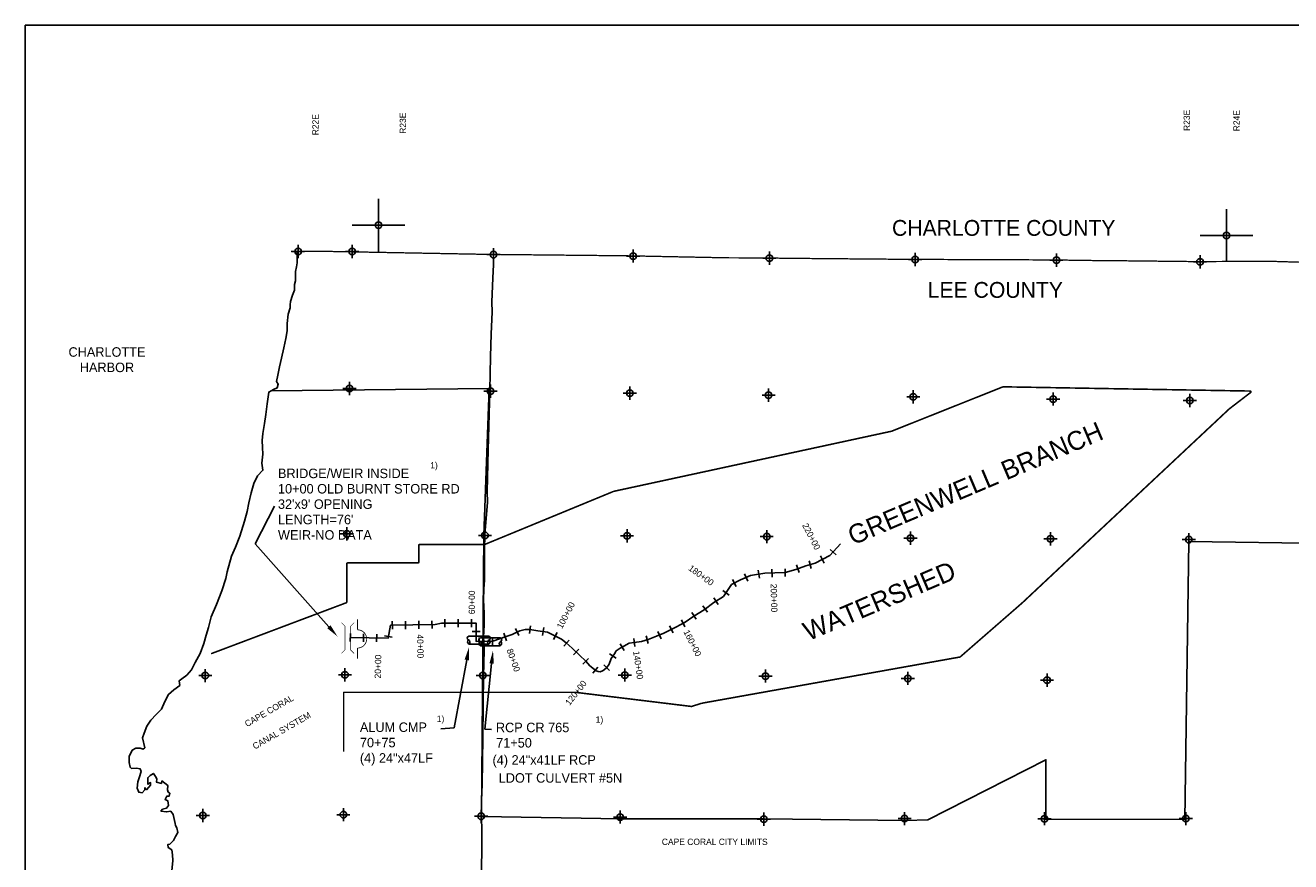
# Model space of a CAD drawing. Extents: x 143393 to 239393, y 823711 to 895505.
# Tile 2 of 3: x 143393 to 191358, y 863790 to 895505. Entities that reach past the tile are written whole.
import ezdxf
from ezdxf.enums import TextEntityAlignment as Align

# ---------------------------------------------------------------- set-up
doc = ezdxf.new("R2010")
doc.units = 0
doc.header["$LTSCALE"] = 800
doc.header["$PDMODE"] = 34
doc.header["$PDSIZE"] = 250
for name, pattern in [('DASHED', [0]), ('PHANTOM', [0]), ('STREAM', [0])]:
    doc.linetypes.add(name, pattern=pattern)
doc.layers.get('0').update_dxf_attribs({"linetype": 'CONTINUOUS'})
for name, color, linetype in [('BORDER', 1, 'CONTINUOUS'), ('CITY', 14, 'DASHED'), ('COUNTY', 15, 'PHANTOM'), ('MAJROADS', 9, 'CONTINUOUS'), ('SEC', 2, 'CONTINUOUS'), ('STATIONS', 7, 'CONTINUOUS'), ('STRUCTTEXT', 7, 'CONTINUOUS'), ('STRUCTURES', 10, 'CONTINUOUS'), ('TEXT', 7, 'CONTINUOUS'), ('TRUNKS', 5, 'STREAM'), ('WATER', 4, 'CONTINUOUS'), ('WSHEDS', 3, 'CONTINUOUS')]:
    doc.layers.add(name, color=color, linetype=linetype)

# ---------------------------------------------------------------- blocks, each defined once
blk = doc.blocks.new('TICK')
at = {"color": 0}
for points in [[(500, 0), (500, 1000)], [(0, 500), (1000, 500)]]:
    blk.add_lwpolyline(points, dxfattribs=at)
blk.add_point((500, 500), dxfattribs=at)
blk = doc.blocks.new('RCP')
at = {"layer": 'STRUCTURES', "color": 0}
for points in [[(236, 88), (-264, 88)], [(-264, -112), (236, -112)]]:
    blk.add_lwpolyline(points, dxfattribs=at)
for centre, radius, start, end in [((-261, 41), 46.7, 94.2256, 249.28), ((232, 41), 46.7, 290.72, 85.7744), ((-228, -52), 70, 134.6378, 238.9484), ((-299, -61), 62.3, 304.3062, 69.28), ((271, -61), 62.3, 110.72, 235.6938), ((200, -52), 70, 301.0516, 45.3622)]:
    blk.add_arc(centre, radius, start, end, dxfattribs=at)
blk = doc.blocks.new('WEIR')
at = {"layer": 'STRUCTURES', "color": 0, "const_width": 30}
blk.add_lwpolyline([(13, 761), (13, 358, -1), (13, -332), (13, -734)], format="xyb", dxfattribs=at)
blk = doc.blocks.new('BRIDGE')
at = {"layer": 'STRUCTURES', "color": 0, "const_width": 20}
for points in [[(-234, -534), (-101, -402), (-101, 496), (-234, 629)], [(244, -534), (112, -402), (112, 496), (244, 629)]]:
    blk.add_lwpolyline(points, dxfattribs=at)

msp = doc.modelspace()

# ---------------------------------------------------------------- linework, layer by layer
at = {"layer": 'BORDER', "color": 0}
msp.add_lwpolyline([(143393, 832505), (239393, 832505), (239393, 895505), (143393, 895505)], close=True, dxfattribs=at)
at = {"layer": 'CITY', "color": 0}
msp.add_lwpolyline([(152704, 881643), (160973, 881731), (160774, 876172), (160681, 865499), (165967, 865414), (171400, 865413), (176785, 865354), (177602, 865377), (182078, 867657), (182075, 865402), (187348, 865388), (187499, 875932), (192795, 875851), (197979, 875822), (197937, 870471), (203574, 870421), (203567, 867149), (204626, 867424), (204750, 866898), (203543, 866570), (203524, 865133), (197957, 865112), (197910, 854551)], dxfattribs=at)
at = {"layer": 'COUNTY', "color": 0, "const_width": 50}
msp.add_lwpolyline([(193006, 886483), (190661, 886554), (187671, 886546), (184101, 886586), (183864, 886586), (182227, 886609), (176874, 886630), (172180, 886671), (171346, 886686), (170022, 886688), (166187, 886765), (160893, 886819), (154508, 886938), (153463, 886938)], dxfattribs=at)
at = {"layer": 'MAJROADS', "color": 0}
msp.add_lwpolyline([(161147, 886850), (161139, 886834), (161144, 886431), (161115, 885912), (161083, 885024), (161089, 884622), (161049, 883810), (161026, 882938), (160999, 881673), (160932, 879403), (160895, 877820), (160909, 877426), (160816, 876203), (160806, 876052), (160805, 875885), (160801, 875374), (160798, 875005), (160794, 874469), (160775, 874142), (160763, 873715), (160785, 873203), (160781, 872759), (160761, 872307), (160783, 871913), (160770, 871218), (160767, 870908), (160733, 868503), (160711, 866702), (160690, 866174), (160685, 865562), (160697, 864875), (160682, 862940)], dxfattribs=at)
at = {"layer": 'SEC', "color": 0}
for p in [(153732, 886925), (155783, 886931), (161143, 886809), (166437, 886755), (171596, 886677), (177124, 886621), (182477, 886600), (187921, 886536), (155679, 881730), (161023, 881634), (166308, 881554), (171568, 881483), (177054, 881420), (182355, 881332), (187532, 881278), (155582, 876219), (160817, 876165), (166202, 876144), (171496, 876115), (176949, 876059), (182251, 876030), (187494, 876001), (150216, 870846), (155510, 870875), (160737, 870855), (166115, 870867), (171450, 870829), (176844, 870741), (182121, 870670), (150120, 865544), (155448, 865573), (160674, 865511), (165943, 865482), (171387, 865402), (176723, 865423), (182025, 865419), (187386, 865423)]:
    msp.add_point(p, dxfattribs=at)
at = {"layer": 'STATIONS', "color": 0}
for p, q in [((173538, 875382), (173675, 875115)), ((173903, 875628), (174124, 875425)), ((172191, 874901), (172201, 874601)), ((172622, 875041), (172724, 874759)), ((173108, 875201), (173187, 874912)), ((170199, 874485), (170338, 874219)), ((170658, 874707), (170779, 874433)), ((171175, 874841), (171224, 874544)), ((171693, 874885), (171700, 874585)), ((169827, 874070), (170071, 873894)), ((169078, 873492), (169257, 873251)), ((169490, 873790), (169655, 873539)), ((159301, 872988), (159300, 872688)), ((159801, 872987), (159800, 872687)), ((160301, 872986), (160300, 872686)), ((168664, 873237), (168820, 872981)), ((157304, 872905), (157309, 872605)), ((157804, 872913), (157809, 872613)), ((158304, 872921), (158309, 872621)), ((158804, 872929), (158809, 872629)), ((160631, 872515), (160331, 872513)), ((161976, 872637), (162104, 872366)), ((162546, 872736), (162506, 872439)), ((163044, 872664), (162997, 872368)), ((167375, 872522), (167493, 872246)), ((167816, 872734), (167953, 872466)), ((168263, 872960), (168398, 872692)), ((155715, 872440), (155710, 872140)), ((156215, 872430), (156210, 872130)), ((156715, 872421), (156709, 872121)), ((157010, 872358), (157305, 872300)), ((160600, 872289), (160609, 871989)), ((161099, 872304), (161108, 872004)), ((161528, 872452), (161628, 872169)), ((163555, 872477), (163415, 872212)), ((164005, 872188), (163805, 871965)), ((165939, 872056), (166096, 871800)), ((166457, 872251), (166500, 871954)), ((166924, 872350), (167009, 872063)), ((164376, 871848), (164171, 871629)), ((165542, 871670), (165793, 871505)), ((164738, 871499), (164529, 871284)), ((165093, 871172), (164908, 870937)), ((165328, 871260), (165534, 871042))]:
    msp.add_line(p, q, dxfattribs=at)
at = {"layer": 'STRUCTTEXT', "color": 0}
for p, q in [((152110, 875840), (152839, 877269)), ((154898, 872700), (152110, 875840)), ((160126, 871441), (159648, 868870)), ((161070, 871304), (160815, 868812)), ((159648, 868870), (159138, 868827)), ((160815, 868812), (161063, 868798))]:
    msp.add_line(p, q, dxfattribs=at)
for points in [[(154961, 872755), (154836, 872645), (155230, 872326)], [(160044, 871456), (160208, 871426), (160217, 871933)], [(160987, 871312), (161153, 871295), (161121, 871801)]]:
    msp.add_solid(points, dxfattribs=at)
at = {"layer": 'TRUNKS', "color": 0}
msp.add_lwpolyline([(155713, 872290), (157144, 872262), (157240, 872754), (158925, 872781), (159173, 872838), (160479, 872835), (160483, 872135), (161109, 872154), (161365, 872235), (161619, 872325), (161844, 872409), (162134, 872546), (162338, 872589), (162516, 872589), (162816, 872548), (163185, 872490), (163392, 872393), (163714, 872223), (163898, 872083), (164120, 871883), (164398, 871622), (164635, 871390), (164792, 871218), (165037, 871026), (165102, 870996), (165185, 870989), (165271, 871022), (165340, 871064), (165431, 871151), (165525, 871285), (165606, 871495), (165722, 871671), (165789, 871781), (165942, 871882), (166080, 871966), (166286, 872072), (166475, 872102), (166745, 872141), (167005, 872218), (167323, 872337), (167599, 872454), (167921, 872619), (168362, 872841), (168736, 873105), (169131, 873344), (169497, 873615), (169853, 873849), (170014, 874072), (170162, 874296), (170508, 874477), (170879, 874640), (171426, 874729), (171798, 874737), (172199, 874751), (172595, 874872), (172973, 875009), (173332, 875107), (173895, 875397), (174298, 875837)], dxfattribs=at)
at = {"layer": 'WATER', "color": 0}
for points in [[(153704, 886928), (153694, 886744), (153701, 886493), (153675, 886342), (153640, 886175), (153639, 885999), (153638, 885815), (153595, 885681), (153602, 885463), (153525, 885271), (153448, 885029), (153438, 884904), (153430, 884794), (153353, 884552), (153317, 884200), (153315, 883915), (153263, 883631), (153193, 883271), (153107, 882878), (153029, 882560), (152968, 882234), (152917, 882000), (152983, 881891), (152940, 881757), (152797, 881699), (152621, 881600), (152559, 881156), (152506, 880746), (152462, 880403), (152392, 880027), (152365, 879759), (152389, 879499), (152395, 879239), (152360, 878904), (152400, 878636), (152197, 878420), (152061, 878136), (151950, 877776), (151864, 877392), (151803, 877065), (151700, 876697), (151528, 876137), (151366, 875711), (151213, 875369), (151050, 874775), (150990, 874533), (150844, 874056), (150640, 873547), (150444, 873071), (150332, 872669), (150247, 872377), (150161, 872059), (150016, 871683), (149829, 871341), (149693, 871065), (149516, 870865), (149331, 870724), (149230, 870650), (149245, 870474), (149027, 870307), (148824, 870133), (148680, 869866), (148552, 869574), (148358, 869365), (148148, 869157), (147995, 868932), (147893, 868665), (147833, 868481), (147923, 868112), (147864, 868054), (147747, 868096), (147588, 868097), (147445, 868015), (147334, 867781), (147333, 867546), (147365, 867370), (147423, 867328), (147608, 867335), (147750, 867309), (147783, 867208), (147706, 866974), (147654, 866824), (147628, 866581), (147694, 866421), (147827, 866404), (147920, 866512), (147929, 866596), (147987, 866520), (148080, 866611), (148139, 866695), (148140, 866787), (148039, 866729), (148031, 866838), (148032, 866972), (148125, 867055), (148251, 867138), (148326, 867020), (148384, 866928), (148366, 866802), (148550, 866759), (148568, 866851), (148793, 866682), (148783, 866515), (148808, 866431), (148874, 866388), (148840, 866271), (148756, 866272), (148689, 866147), (148797, 866096), (148821, 865920), (148745, 865820), (148594, 865779), (148535, 865712), (148744, 865677), (148903, 865701), (149003, 865583), (149052, 865357), (149068, 865239), (149084, 865156), (149142, 865080), (149174, 864895), (149090, 864745), (149013, 864595), (148937, 864512), (148870, 864453), (148794, 864437), (148810, 864328), (148952, 864235), (148968, 864051), (148991, 863833), (148929, 863314)], [(153713, 886928), (153704, 886928)]]:
    msp.add_lwpolyline(points, dxfattribs=at)
at = {"layer": 'WSHEDS', "color": 0, "const_width": 60}
msp.add_lwpolyline([(155459, 867957), (155459, 870183, -0.414214), (155489, 870213), (164241, 870213, -0.030302), (164245, 870212), (168639, 869677, 0.106403), (168652, 869678), (169040, 869800, -0.031433), (169043, 869800), (178818, 871550, 0.13571), (178833, 871557), (181181, 873603, 0.009104), (181182, 873604), (189021, 880952, -0.024478), (189023, 880954), (189841, 881583, 0.709858), (189823, 881636), (180461, 881797, 0.099432), (180449, 881795), (176235, 880115, -0.041553), (176230, 880113), (165696, 877833, 0.044443), (165691, 877831), (160810, 875820, -0.098023), (160799, 875818), (158338, 875818, 0.414214), (158308, 875788), (158308, 875149, -0.414214), (158278, 875119), (155608, 875119, 0.414214), (155578, 875089), (155578, 873636, -0.312171), (155558, 873608), (150434, 871676)], format="xyb", dxfattribs=at)

# ---------------------------------------------------------------- block references
at = {"color": 0, "xscale": 2, "yscale": 2, "zscale": 2}
for p in [(155783, 886931), (187921, 886536)]:
    msp.add_blockref('TICK', p, dxfattribs=at)
at = {"layer": 'STRUCTURES', "color": 0}
for name, p in [('WEIR', (155974, 872224)), ('BRIDGE', (155610, 872224))]:
    msp.add_blockref(name, p, dxfattribs=at)
at = {"layer": 'STRUCTURES', "color": 0, "xscale": 1.5, "yscale": 1.5, "zscale": 1.5}
for p in [(160604, 872206), (161041, 872147)]:
    msp.add_blockref('RCP', p, dxfattribs=at)

# ---------------------------------------------------------------- texts
at = {"layer": 'CITY', "color": 0}
msp.add_text('CAPE CORAL CITY LIMITS', height=240, dxfattribs=at).set_placement((167521, 864424))
at = {"layer": 'STATIONS', "color": 0}
for s, rotation, p in [('220+00', 297.2242, (173082, 876065)), ('180+00', 324.2137, (168943, 874551)), ('60+00', 89.8782, (160438, 873623)), ('200+00', 271.2291, (171653, 873787)), ('100+00', 62.1237, (163989, 873078)), ('160+00', 296.8012, (168578, 872024)), ('40+00', 270.9145, (158248, 871955)), ('20+00', 88.8847, (156879, 871187)), ('80+00', 289.4721, (161783, 871392)), ('140+00', 278.2236, (166508, 871228)), ('120+00', 51.826, (164358, 870119))]:
    msp.add_text(s, height=240, rotation=rotation, dxfattribs=at).set_placement(p, align=Align.CENTER)
at = {"layer": 'STRUCTTEXT', "color": 0}
for s, height, p in [('1)', 240, (158743, 878700)), ('BRIDGE/WEIR INSIDE ', 360, (152970, 878334)), ('10+00 OLD BURNT STORE RD', 360, (152970, 877751)), ("32'x9' OPENING", 360, (152970, 877168)), ("LENGTH=76'", 360, (152970, 876585)), ('WEIR-NO DATA', 360, (152970, 876002)), ('1)', 240, (158991, 869091)), ('1)', 240, (165013, 869062)), ('ALUM CMP', 360, (156076, 868710)), ('RCP CR 765', 360, (161231, 868700)), ('70+75', 360, (156076, 868127)), ('71+50', 360, (161241, 868118)), ('(4) 24"x47LF', 360, (156076, 867544)), ('(4) 24"x41LF RCP', 360, (161103, 867469)), ('LDOT CULVERT #5N', 360, (161338, 866786))]:
    msp.add_text(s, height=height, dxfattribs=at).set_placement(p)
at = {"layer": 'TEXT', "color": 0}
for s, height, rotation, p in [('R23E', 240, 90, (187538, 891499)), ('R24E', 240, 90, (189425, 891487)), ('R22E', 240, 90, (154511, 891335)), ('R23E', 240, 90, (157823, 891392)), ('GREENWELL BRANCH', 720, 23, (174767, 875779)), ('WATERSHED ', 720, 23, (173076, 872148)), ('CAPE CORAL', 240, 30, (151799, 868889)), ('CANAL SYSTEM', 240, 30, (152096, 868037))]:
    msp.add_text(s, height=height, rotation=rotation, dxfattribs=at).set_placement(p)
for s, p in [('CHARLOTTE COUNTY', (176246, 887523)), ('LEE COUNTY', (177598, 885172))]:
    msp.add_text(s, height=600, dxfattribs=at).set_placement(p)
at = {"layer": 'WATER', "color": 0}
for s, p in [('CHARLOTTE', (146488, 882937)), ('HARBOR', (146488, 882354))]:
    msp.add_text(s, height=360, dxfattribs=at).set_placement(p, align=Align.CENTER)

doc.saveas('drawing.dxf')
